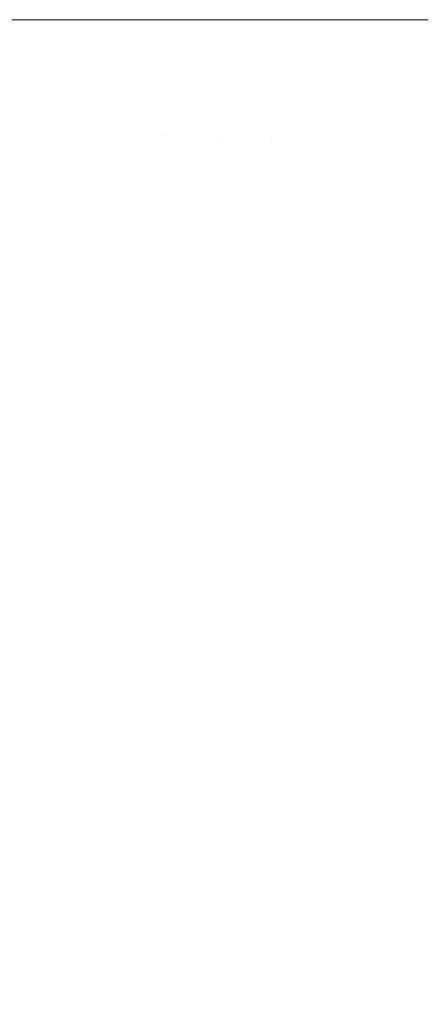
# Model space of a CAD drawing. Header units: centimetres. Extents: x -26 to 27.3, y -23.4 to -21.6.
# Tile 132 of 206: x 9.3624 to 9.3862, y -22.9185 to -22.8599. Entities that reach past the tile are written whole.
import ezdxf

# ---------------------------------------------------------------- set-up
doc = ezdxf.new("R2010")
doc.units = ezdxf.units.CM
doc.header["$LTSCALE"] = 2.54
doc.layers.add('Lucido design-1', color=7, linetype='Continuous')

# ---------------------------------------------------------------- blocks, each defined once
blk = doc.blocks.new('Gruppo-4-1')
at = {"color": 7, "linetype": 'Continuous', "lineweight": 9}
blk.add_3dface([(-25.890647, -21.659888, -9.381992), (-25.890647, -23.259888, -9.381992), (27.209353, -23.259888, -9.381992), (27.209353, -21.659888, -9.381992)], dxfattribs=at)
for points, invisible_edges in [([(27.209353, -21.659888, -10.181992), (27.209353, -23.259888, -10.181992), (9.344414, -23.127766, -10.181992), (9.355661, -23.121792, -10.181992)], 10), ([(9.355661, -23.121792, -10.181992), (9.366645, -23.115347, -10.181992), (27.209353, -21.659888, -10.181992)], 10), ([(27.209353, -21.659888, -10.181992), (9.366645, -23.115347, -10.181992), (9.377345, -23.108441, -10.181992)], 9), ([(27.209353, -21.659888, -10.181992), (9.377345, -23.108441, -10.181992), (9.387743, -23.101087, -10.181992)], 9), ([(9.361873, -22.859888, -9.796913), (9.364476, -22.859888, -9.798556), (9.364336, -22.866472, -9.798556), (9.360817, -22.866322, -9.796333)], 14), ([(9.364336, -22.866472, -9.798556), (9.364476, -22.859888, -9.798556), (9.365435, -22.859888, -9.799219)], 9), ([(9.365435, -22.859888, -9.799219), (9.367901, -22.859888, -9.800923), (9.367758, -22.866617, -9.800923), (9.364336, -22.866472, -9.798556)], 14), ([(9.367758, -22.866617, -9.800923), (9.367901, -22.859888, -9.800923), (9.368892, -22.859888, -9.801671)], 9), ([(9.368892, -22.859888, -9.801671), (9.370691, -22.859888, -9.803028), (9.371075, -22.866758, -9.803427), (9.367758, -22.866617, -9.800923)], 14), ([(9.370691, -22.859888, -9.803028), (9.37122, -22.859888, -9.803427), (9.371075, -22.866758, -9.803427)], 10), ([(9.374282, -22.866894, -9.806065), (9.371075, -22.866758, -9.803427), (9.37122, -22.859888, -9.803427), (9.373961, -22.859888, -9.805678)], 11), ([(9.373961, -22.859888, -9.805678), (9.374431, -22.859888, -9.806065), (9.374282, -22.866894, -9.806065)], 10), ([(9.377374, -22.867025, -9.808831), (9.374282, -22.866894, -9.806065), (9.374431, -22.859888, -9.806065), (9.377128, -22.859888, -9.808476)], 11), ([(9.377128, -22.859888, -9.808476), (9.377526, -22.859888, -9.808831), (9.377374, -22.867025, -9.808831)], 10), ([(9.380064, -22.859888, -9.811281), (9.37991, -22.867133, -9.811281), (9.377374, -22.867025, -9.808831), (9.377526, -22.859888, -9.808831)], 7), ([(9.37991, -22.867133, -9.811281), (9.380064, -22.859888, -9.811281), (9.380176, -22.859888, -9.811398)], 9), ([(9.380176, -22.859888, -9.811398), (9.382933, -22.859888, -9.814271), (9.382776, -22.867255, -9.814271), (9.37991, -22.867133, -9.811281)], 14), ([(9.382776, -22.867255, -9.814271), (9.382933, -22.859888, -9.814271), (9.383088, -22.859888, -9.814448)], 9), ([(9.383088, -22.859888, -9.814448), (9.385673, -22.859888, -9.817376), (9.385515, -22.867371, -9.817376), (9.382776, -22.867255, -9.814271)], 14), ([(9.385515, -22.867371, -9.817376), (9.385673, -22.859888, -9.817376), (9.385867, -22.859888, -9.817615)], 9), ([(9.385867, -22.859888, -9.817615), (9.388281, -22.859888, -9.820588), (9.38812, -22.867482, -9.820588), (9.385515, -22.867371, -9.817376)], 14), ([(9.364336, -22.866472, -9.798556), (9.363917, -22.873043, -9.798556), (9.360407, -22.872745, -9.796333), (9.360817, -22.866322, -9.796333)], 15), ([(9.367758, -22.866617, -9.800923), (9.367329, -22.873334, -9.800923), (9.363917, -22.873043, -9.798556), (9.364336, -22.866472, -9.798556)], 15), ([(9.371075, -22.866758, -9.803427), (9.370637, -22.873615, -9.803427), (9.367329, -22.873334, -9.800923), (9.367758, -22.866617, -9.800923)], 15), ([(9.374282, -22.866894, -9.806065), (9.373836, -22.873888, -9.806065), (9.370637, -22.873615, -9.803427), (9.371075, -22.866758, -9.803427)], 15), ([(9.377374, -22.867025, -9.808831), (9.37692, -22.87415, -9.808831), (9.373836, -22.873888, -9.806065), (9.374282, -22.866894, -9.806065)], 15), ([(9.37991, -22.867133, -9.811281), (9.379449, -22.874365, -9.811281), (9.37692, -22.87415, -9.808831), (9.377374, -22.867025, -9.808831)], 15), ([(9.382776, -22.867255, -9.814271), (9.382307, -22.874609, -9.814271), (9.379449, -22.874365, -9.811281), (9.37991, -22.867133, -9.811281)], 15), ([(9.385515, -22.867371, -9.817376), (9.385038, -22.874841, -9.817376), (9.382307, -22.874609, -9.814271), (9.382776, -22.867255, -9.814271)], 15), ([(9.38812, -22.867482, -9.820588), (9.387637, -22.875062, -9.820588), (9.385038, -22.874841, -9.817376), (9.385515, -22.867371, -9.817376)], 15), ([(9.363917, -22.873043, -9.798556), (9.36322, -22.879591, -9.798556), (9.359725, -22.879144, -9.796333), (9.360407, -22.872745, -9.796333)], 15), ([(9.367329, -22.873334, -9.800923), (9.366616, -22.880026, -9.800923), (9.36322, -22.879591, -9.798556), (9.363917, -22.873043, -9.798556)], 15), ([(9.370637, -22.873615, -9.803427), (9.369909, -22.880448, -9.803427), (9.366616, -22.880026, -9.800923), (9.367329, -22.873334, -9.800923)], 15), ([(9.373836, -22.873888, -9.806065), (9.373094, -22.880856, -9.806065), (9.369909, -22.880448, -9.803427), (9.370637, -22.873615, -9.803427)], 15), ([(9.37692, -22.87415, -9.808831), (9.376164, -22.881249, -9.808831), (9.373094, -22.880856, -9.806065), (9.373836, -22.873888, -9.806065)], 15), ([(9.379449, -22.874365, -9.811281), (9.378681, -22.881571, -9.811281), (9.376164, -22.881249, -9.808831), (9.37692, -22.87415, -9.808831)], 15), ([(9.382307, -22.874609, -9.814271), (9.381527, -22.881936, -9.814271), (9.378681, -22.881571, -9.811281), (9.379449, -22.874365, -9.811281)], 15), ([(9.385038, -22.874841, -9.817376), (9.384245, -22.882284, -9.817376), (9.381527, -22.881936, -9.814271), (9.382307, -22.874609, -9.814271)], 15), ([(9.387637, -22.875062, -9.820588), (9.386832, -22.882615, -9.820588), (9.384245, -22.882284, -9.817376), (9.385038, -22.874841, -9.817376)], 15), ([(9.36322, -22.879591, -9.798556), (9.362245, -22.886104, -9.798556), (9.358773, -22.885509, -9.796333), (9.359725, -22.879144, -9.796333)], 15), ([(9.366616, -22.880026, -9.800923), (9.36562, -22.886683, -9.800923), (9.362245, -22.886104, -9.798556), (9.36322, -22.879591, -9.798556)], 15), ([(9.369909, -22.880448, -9.803427), (9.368892, -22.887244, -9.803427), (9.36562, -22.886683, -9.800923), (9.366616, -22.880026, -9.800923)], 15), ([(9.373094, -22.880856, -9.806065), (9.372056, -22.887786, -9.806065), (9.368892, -22.887244, -9.803427), (9.369909, -22.880448, -9.803427)], 15), ([(9.376164, -22.881249, -9.808831), (9.375107, -22.888309, -9.808831), (9.372056, -22.887786, -9.806065), (9.373094, -22.880856, -9.806065)], 15), ([(9.378681, -22.881571, -9.811281), (9.377608, -22.888738, -9.811281), (9.375107, -22.888309, -9.808831), (9.376164, -22.881249, -9.808831)], 15), ([(9.381527, -22.881936, -9.814271), (9.380436, -22.889223, -9.814271), (9.377608, -22.888738, -9.811281), (9.378681, -22.881571, -9.811281)], 15), ([(9.384245, -22.882284, -9.817376), (9.383137, -22.889686, -9.817376), (9.380436, -22.889223, -9.814271), (9.381527, -22.881936, -9.814271)], 15), ([(9.386832, -22.882615, -9.820588), (9.385707, -22.890127, -9.820588), (9.383137, -22.889686, -9.817376), (9.384245, -22.882284, -9.817376)], 15), ([(9.389282, -22.882929, -9.823903), (9.388142, -22.890545, -9.823903), (9.385707, -22.890127, -9.820588), (9.386832, -22.882615, -9.820588)], 15), ([(9.36562, -22.886683, -9.800923), (9.364342, -22.893291, -9.800923), (9.360995, -22.892569, -9.798556), (9.362245, -22.886104, -9.798556)], 15), ([(9.368892, -22.887244, -9.803427), (9.367587, -22.89399, -9.803427), (9.364342, -22.893291, -9.800923), (9.36562, -22.886683, -9.800923)], 15), ([(9.372056, -22.887786, -9.806065), (9.370726, -22.894666, -9.806065), (9.367587, -22.89399, -9.803427), (9.368892, -22.887244, -9.803427)], 15), ([(9.375107, -22.888309, -9.808831), (9.373751, -22.895319, -9.808831), (9.370726, -22.894666, -9.806065), (9.372056, -22.887786, -9.806065)], 15), ([(9.377608, -22.888738, -9.811281), (9.376232, -22.895853, -9.811281), (9.373751, -22.895319, -9.808831), (9.375107, -22.888309, -9.808831)], 15), ([(9.380436, -22.889223, -9.814271), (9.379037, -22.896458, -9.814271), (9.376232, -22.895853, -9.811281), (9.377608, -22.888738, -9.811281)], 15), ([(9.383137, -22.889686, -9.817376), (9.381716, -22.897035, -9.817376), (9.379037, -22.896458, -9.814271), (9.380436, -22.889223, -9.814271)], 15), ([(9.385707, -22.890127, -9.820588), (9.384265, -22.897584, -9.820588), (9.381716, -22.897035, -9.817376), (9.383137, -22.889686, -9.817376)], 15), ([(9.388142, -22.890545, -9.823903), (9.38668, -22.898105, -9.823903), (9.384265, -22.897584, -9.820588), (9.385707, -22.890127, -9.820588)], 15), ([(9.364342, -22.893291, -9.800923), (9.362785, -22.899838, -9.800923), (9.359471, -22.898976, -9.798556), (9.360995, -22.892569, -9.798556)], 15), ([(9.367587, -22.89399, -9.803427), (9.365997, -22.900675, -9.803427), (9.362785, -22.899838, -9.800923), (9.364342, -22.893291, -9.800923)], 15), ([(9.370726, -22.894666, -9.806065), (9.369104, -22.901484, -9.806065), (9.365997, -22.900675, -9.803427), (9.367587, -22.89399, -9.803427)], 15), ([(9.373751, -22.895319, -9.808831), (9.3721, -22.902264, -9.808831), (9.369104, -22.901484, -9.806065), (9.370726, -22.894666, -9.806065)], 15), ([(9.376232, -22.895853, -9.811281), (9.374555, -22.902903, -9.811281), (9.3721, -22.902264, -9.808831), (9.373751, -22.895319, -9.808831)], 15), ([(9.379037, -22.896458, -9.814271), (9.377332, -22.903626, -9.814271), (9.374555, -22.902903, -9.811281), (9.376232, -22.895853, -9.811281)], 15), ([(9.381716, -22.897035, -9.817376), (9.379984, -22.904317, -9.817376), (9.377332, -22.903626, -9.814271), (9.379037, -22.896458, -9.814271)], 15), ([(9.384265, -22.897584, -9.820588), (9.382508, -22.904974, -9.820588), (9.379984, -22.904317, -9.817376), (9.381716, -22.897035, -9.817376)], 15), ([(9.38668, -22.898105, -9.823903), (9.384898, -22.905596, -9.823903), (9.382508, -22.904974, -9.820588), (9.384265, -22.897584, -9.820588)], 15), ([(9.388957, -22.898596, -9.827314), (9.387153, -22.906183, -9.827314), (9.384898, -22.905596, -9.823903), (9.38668, -22.898105, -9.823903)], 15), ([(9.362785, -22.899838, -9.800923), (9.360951, -22.906314, -9.800923), (9.357677, -22.905312, -9.798556), (9.359471, -22.898976, -9.798556)], 15), ([(9.365997, -22.900675, -9.803427), (9.364125, -22.907286, -9.803427), (9.360951, -22.906314, -9.800923), (9.362785, -22.899838, -9.800923)], 15), ([(9.369104, -22.901484, -9.806065), (9.367195, -22.908227, -9.806065), (9.364125, -22.907286, -9.803427), (9.365997, -22.900675, -9.803427)], 15), ([(9.3721, -22.902264, -9.808831), (9.370154, -22.909133, -9.808831), (9.367195, -22.908227, -9.806065), (9.369104, -22.901484, -9.806065)], 15), ([(9.374555, -22.902903, -9.811281), (9.372581, -22.909876, -9.811281), (9.370154, -22.909133, -9.808831), (9.3721, -22.902264, -9.808831)], 15), ([(9.377332, -22.903626, -9.814271), (9.375324, -22.910716, -9.814271), (9.372581, -22.909876, -9.811281), (9.374555, -22.902903, -9.811281)], 15), ([(9.379984, -22.904317, -9.817376), (9.377945, -22.911519, -9.817376), (9.375324, -22.910716, -9.814271), (9.377332, -22.903626, -9.814271)], 15), ([(9.382508, -22.904974, -9.820588), (9.380438, -22.912282, -9.820588), (9.377945, -22.911519, -9.817376), (9.379984, -22.904317, -9.817376)], 15), ([(9.384898, -22.905596, -9.823903), (9.3828, -22.913006, -9.823903), (9.380438, -22.912282, -9.820588), (9.382508, -22.904974, -9.820588)], 15), ([(9.387153, -22.906183, -9.827314), (9.385028, -22.913688, -9.827314), (9.3828, -22.913006, -9.823903), (9.384898, -22.905596, -9.823903)], 15), ([(9.364125, -22.907286, -9.803427), (9.361974, -22.913812, -9.803427), (9.358844, -22.912706, -9.800923), (9.360951, -22.906314, -9.800923)], 15), ([(9.389267, -22.906734, -9.830815), (9.387117, -22.914327, -9.830815), (9.385028, -22.913688, -9.827314), (9.387153, -22.906183, -9.827314)], 15), ([(9.367195, -22.908227, -9.806065), (9.365001, -22.914882, -9.806065), (9.361974, -22.913812, -9.803427), (9.364125, -22.907286, -9.803427)], 15), ([(9.370154, -22.909133, -9.808831), (9.367919, -22.915913, -9.808831), (9.365001, -22.914882, -9.806065), (9.367195, -22.908227, -9.806065)], 15), ([(9.372581, -22.909876, -9.811281), (9.370312, -22.916759, -9.811281), (9.367919, -22.915913, -9.808831), (9.370154, -22.909133, -9.808831)], 15), ([(9.375324, -22.910716, -9.814271), (9.373017, -22.917714, -9.814271), (9.370312, -22.916759, -9.811281), (9.372581, -22.909876, -9.811281)], 15), ([(9.377945, -22.911519, -9.817376), (9.375602, -22.918627, -9.817376), (9.373017, -22.917714, -9.814271), (9.375324, -22.910716, -9.814271)], 15), ([(9.380438, -22.912282, -9.820588), (9.37806, -22.919496, -9.820588), (9.375602, -22.918627, -9.817376), (9.377945, -22.911519, -9.817376)], 15), ([(9.3828, -22.913006, -9.823903), (9.38039, -22.920319, -9.823903), (9.37806, -22.919496, -9.820588), (9.380438, -22.912282, -9.820588)], 15), ([(9.385028, -22.913688, -9.827314), (9.382586, -22.921095, -9.827314), (9.38039, -22.920319, -9.823903), (9.3828, -22.913006, -9.823903)], 15), ([(9.365001, -22.914882, -9.806065), (9.362527, -22.921438, -9.806065), (9.359548, -22.920241, -9.803427), (9.361974, -22.913812, -9.803427)], 15), ([(9.387117, -22.914327, -9.830815), (9.384646, -22.921823, -9.830815), (9.382586, -22.921095, -9.827314), (9.385028, -22.913688, -9.827314)], 15), ([(9.389064, -22.914924, -9.834401), (9.386566, -22.922501, -9.834401), (9.384646, -22.921823, -9.830815), (9.387117, -22.914327, -9.830815)], 15), ([(9.367919, -22.915913, -9.808831), (9.365399, -22.922592, -9.808831), (9.362527, -22.921438, -9.806065), (9.365001, -22.914882, -9.806065)], 15), ([(9.370312, -22.916759, -9.811281), (9.367754, -22.923539, -9.811281), (9.365399, -22.922592, -9.808831), (9.367919, -22.915913, -9.808831)], 15), ([(9.373017, -22.917714, -9.814271), (9.370416, -22.924608, -9.814271), (9.367754, -22.923539, -9.811281), (9.370312, -22.916759, -9.811281)], 15), ([(9.375602, -22.918627, -9.817376), (9.372959, -22.92563, -9.817376), (9.370416, -22.924608, -9.814271), (9.373017, -22.917714, -9.814271)], 15)]:
    blk.add_3dface(points, dxfattribs=dict(at, invisible_edges=invisible_edges))

msp = doc.modelspace()

# ---------------------------------------------------------------- block references
at = {"layer": 'Lucido design-1', "color": 7}
msp.add_blockref('Gruppo-4-1', (0, 0), dxfattribs=at)

doc.saveas('drawing.dxf')
